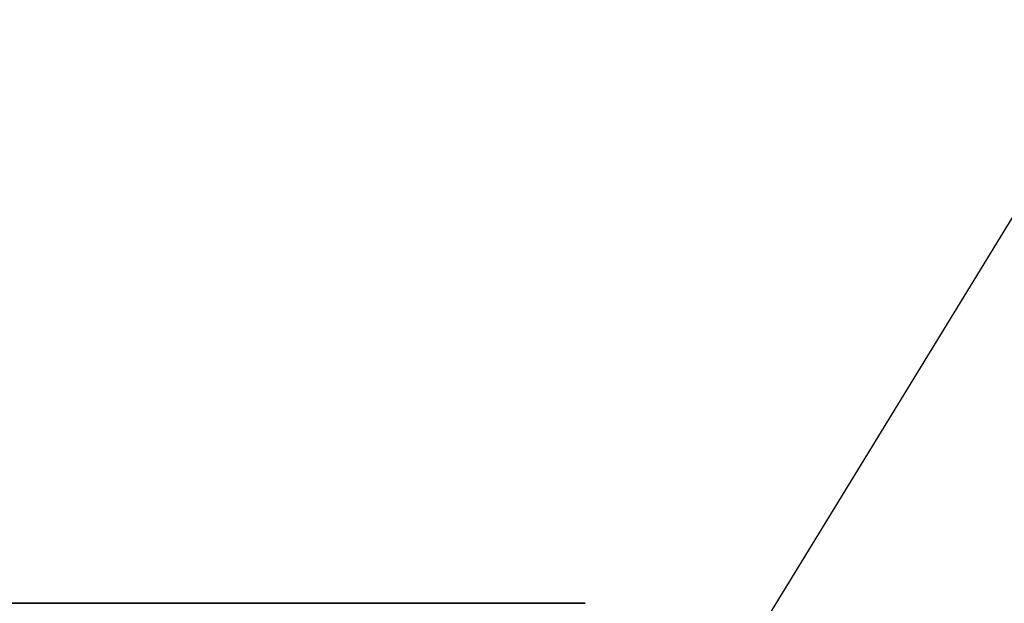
# Model space of a CAD drawing. Header units: millimetres. Extents: x 5 to 415, y 5 to 292.
# Tile 92 of 123: x 348 to 364, y 171 to 180. Entities that reach past the tile are written whole.
import ezdxf

# ---------------------------------------------------------------- set-up
doc = ezdxf.new("R2010")
doc.units = ezdxf.units.MM
doc.layers.add('Sichtbar (ISO)', color=7, linetype='Continuous', lineweight=35)
doc.layers.add('Symbol (ISO)', color=7, linetype='Continuous', lineweight=25)
doc.styles.add('Notiztext (ISO)', font='isocpeur.ttf')
doc.dimstyles.new('Standard - Methode 1b (ISO)$7', dxfattribs={"dimtxt": 3.5, "dimasz": 2.5, "dimexe": 2, "dimexo": 0, "dimgap": 0.762, "dimtad": 1, "dimtoh": 1, "dimdsep": 46, "dimtxsty": 'Notiztext (ISO)', "dimcen": 0.09, "dimdle": 10, "dimclrd": 256, "dimclre": 256, "dimclrt": 256, "dimazin": 2, "dimtfac": 1, "dimtmove": 0, "dimatfit": 3, "dimfxl": 1, "dimtolj": 1, "dimlwd": -1, "dimlwe": -1, "dimarcsym": 0})

msp = doc.modelspace()

# ---------------------------------------------------------------- linework, layer by layer
at = {"layer": 'Sichtbar (ISO)'}
msp.add_line((357.36765104, 170.74734933), (303.367352, 170.74734933), dxfattribs=at)

# ---------------------------------------------------------------- leaders
at = {"layer": 'Symbol (ISO)', "annotation_type": 0, "has_hookline": 1, "hookline_direction": 0, "text_width": 20.64677992}
msp.add_leader([(352.8675014, 158.23499894), (366.44459657, 180.40338284), (368.94459657, 180.40338284)], dimstyle='Standard - Methode 1b (ISO)$7', override={"dimtad": 0}, dxfattribs=at)

doc.saveas('drawing.dxf')
